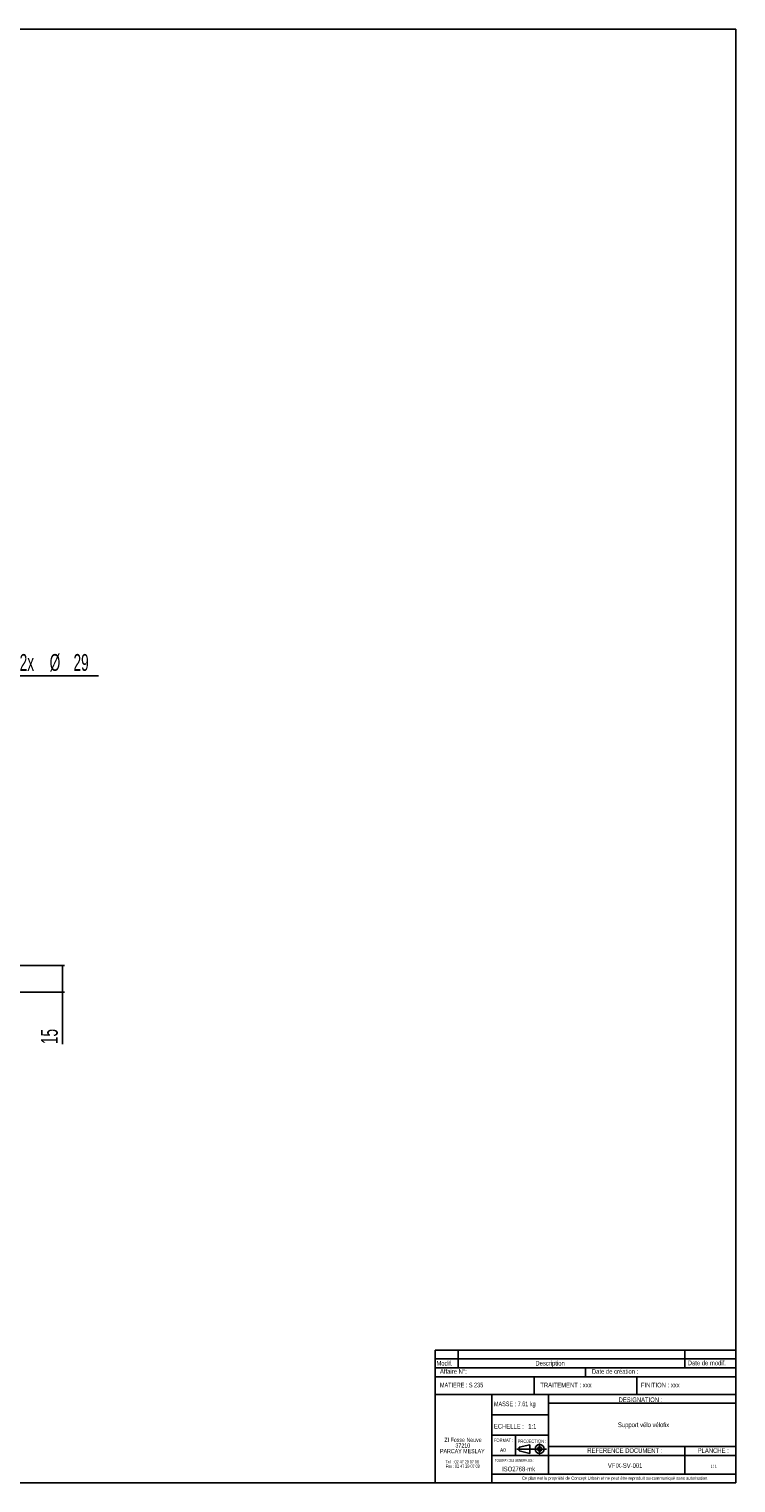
# Model space of a CAD drawing. Header units: millimetres. Extents: x 10 to 1179, y 10 to 831.
# Tile 81 of 81: x 780 to 1179, y 10 to 831. Entities that reach past the tile are written whole.
import ezdxf

# ---------------------------------------------------------------- set-up
doc = ezdxf.new("R2010")
doc.units = ezdxf.units.MM
doc.layers.add('FORMAT', color=7, linetype='Continuous')
doc.styles.add('SLDTEXTSTYLE0', font='TXT', dxfattribs={"width": 0.7})
doc.styles.add('SLDTEXTSTYLE1', font='TXT', dxfattribs={"width": 0.75})
doc.styles.add('SLDTEXTSTYLE2', font='TXT', dxfattribs={"width": 0.605})
doc.styles.add('SLDTEXTSTYLE3', font='TXT', dxfattribs={"width": 0.563})
doc.styles.add('SLDTEXTSTYLE4', font='TXT', dxfattribs={"width": 0.666667})
doc.styles.add('SLDTEXTSTYLE5', font='TXT', dxfattribs={"width": 0.675})
doc.dimstyles.new('SLDDIMSTYLE1', dxfattribs={"dimtxt": 9.245947, "dimasz": 2, "dimexe": 0, "dimexo": 0.0625, "dimgap": 2.311487, "dimtad": 1, "dimrnd": 1e-09, "dimzin": 12, "dimdsep": 46, "dimtxsty": 'SLDTEXTSTYLE2', "dimsah": 1, "dimcen": 0.09, "dimadec": 0, "dimazin": 3, "dimtfac": 1, "dimtofl": 0, "dimtmove": 0, "dimatfit": 3, "dimfxl": 1, "dimfrac": 2, "dimtolj": 1, "dimtzin": 12, "dimarcsym": 0})
doc.dimstyles.new('SLDDIMSTYLE2', dxfattribs={"dimtxt": 9.245947, "dimasz": 2, "dimexe": 0, "dimexo": 0.0625, "dimgap": 2.311487, "dimtad": 0, "dimtih": 1, "dimtoh": 1, "dimrnd": 1e-09, "dimzin": 12, "dimdsep": 46, "dimtxsty": 'SLDTEXTSTYLE2', "dimsah": 1, "dimcen": 0, "dimadec": 0, "dimazin": 3, "dimtfac": 1, "dimtofl": 0, "dimtmove": 0, "dimatfit": 3, "dimfxl": 1, "dimfrac": 2, "dimtolj": 1, "dimtzin": 12, "dimarcsym": 0})

# ---------------------------------------------------------------- blocks, each defined once
blk = doc.blocks.new('SW_NOTE_0')
at = {"layer": 'FORMAT', "color": 0, "attachment_point": 2}
for s, insert, char_height, style in [('ZI Fosse Neuve', (11.05, 3.07), 2.3813, 'SLDTEXTSTYLE1'), ('PARCAY MESLAY', (10.64, -3.28), 2.3813, 'SLDTEXTSTYLE1'), ('37210', (10.92, -0.11), 2.381, 'SLDTEXTSTYLE1'), ('Tel  : 02 47 29 07 08', (10.56, -9.61), 1.8521, 'SLDTEXTSTYLE4'), ('Fax : 02 47 29 07 09', (10.88, -12.08), 1.8521, 'SLDTEXTSTYLE5')]:
    blk.add_mtext(s, dxfattribs=dict(at, insert=insert, char_height=char_height, style=style))
blk = doc.blocks.new('_D_3')
at = {"layer": 'FORMAT'}
for p, q in [((751.27, 433.64), (774.15, 465.8)), ((774.15, 465.8), (818.8, 465.8))]:
    blk.add_line(p, q, dxfattribs=at)
blk.add_solid([(751.27, 433.64), (752.84, 434.98), (752.03, 435.56)], dxfattribs=at)
at = {"layer": 'FORMAT', "char_height": 9.525, "attachment_point": 1, "style": 'SLDTEXTSTYLE2'}
for s, insert in [('2x', (774.27, 478.08)), ('%%c', (791.2, 478.08)), ('29', (804.69, 478.08))]:
    blk.add_mtext(s, dxfattribs=dict(at, insert=insert))
blk = doc.blocks.new('_D_6')
at = {"layer": 'FORMAT'}
for p, q in [((652.13, 302.15), (799.52, 302.15)), ((798.53, 302.15), (798.53, 287.15)), ((651.93, 287.15), (799.52, 287.15)), ((798.53, 287.15), (798.53, 257.79))]:
    blk.add_line(p, q, dxfattribs=at)
for points in [[(798.53, 302.15), (798.03, 300.15), (799.03, 300.15)], [(798.53, 287.15), (799.03, 289.15), (798.03, 289.15)]]:
    blk.add_solid(points, dxfattribs=at)
at = {"layer": 'FORMAT', "insert": (786.25, 257.79), "char_height": 9.525, "attachment_point": 1, "rotation": 90, "style": 'SLDTEXTSTYLE2'}
blk.add_mtext('15', dxfattribs=at)

msp = doc.modelspace()

# ---------------------------------------------------------------- linework, layer by layer
at = {"layer": 'FORMAT', "color": 171}
for p, q in [((10, 831), (1179, 831)), ((1179, 831), (1179, 10)), ((1179, 70), (1009, 70)), ((1009, 10), (1009, 70)), ((1065, 70), (1065, 60)), ((1123, 70), (1123, 60)), ((1179, 10), (1179, 70)), ((1009, 60), (1179, 60)), ((1041, 60), (1041, 10)), ((1073, 60), (1073, 15)), ((1073, 55), (1179, 55)), ((1041, 48.5), (1073, 48.5)), ((1041, 37), (1073, 37)), ((1054.5, 37), (1054.5, 25.5)), ((1041, 25.5), (1179, 25.5)), ((1073, 30.5), (1179, 30.5)), ((1150.123, 30.5), (1150.123, 15)), ((10, 10), (1179, 10)), ((1179, 10), (1009, 10)), ((1041, 15), (1179, 15))]:
    msp.add_line(p, q, dxfattribs=at)
at = {"layer": 'FORMAT'}
for p, q in [((1009, 80), (1009, 85)), ((1009, 85), (1178.999, 85)), ((1021.953, 75), (1021.953, 85)), ((1150.123, 75), (1150.123, 85)), ((1178.999, 80), (1178.999, 85)), ((1009, 75), (1009, 80)), ((1009, 80), (1179, 80)), ((1009, 80), (1178.999, 80)), ((1009, 70), (1009, 75)), ((1009, 75), (1179, 75)), ((1009, 75), (1179, 75)), ((1094, 70), (1094, 75)), ((1179, 75), (1179, 80)), ((1179, 70), (1179, 75)), ((1009, 70), (1179, 70))]:
    msp.add_line(p, q, dxfattribs=at)
at = {"layer": 'FORMAT', "color": 7}
for p, q in [((1055.192, 29.136), (1071.961, 29.136)), ((1056.551, 30.235), (1062.449, 31.593)), ((1056.551, 28.037), (1056.551, 30.235)), ((1056.551, 28.037), (1062.449, 26.678)), ((1062.449, 31.593), (1062.449, 26.678)), ((1062.449, 31.593), (1062.449, 26.678)), ((1068.029, 32.25), (1068.029, 26.051))]:
    msp.add_line(p, q, dxfattribs=at)
for radius in [2.574, 1.214]:
    msp.add_circle((1068.029, 29.136), radius, dxfattribs=at)

# ---------------------------------------------------------------- block references
at = {"layer": 'FORMAT'}
msp.add_blockref('SW_NOTE_0', (1013.741, 32.441), dxfattribs=at)

# ---------------------------------------------------------------- texts
for s, insert, char_height, attachment_point, style in [('Modif.', (1009.758, 78.908), 2.6458, 1, 'SLDTEXTSTYLE1'), ('Affaire N°:', (1011.766, 74.286), 2.64583, 1, 'SLDTEXTSTYLE1'), ('Description', (1065.687, 78.908), 2.64583, 1, 'SLDTEXTSTYLE1'), ('Date de création :', (1097.619, 74.286), 2.64583, 1, 'SLDTEXTSTYLE1'), ('Date de modif.', (1151.769, 79.068), 2.64583, 1, 'SLDTEXTSTYLE1'), ('MATIERE : S 235', (1011.766, 66.609), 2.64583, 1, 'SLDTEXTSTYLE0'), ('TRAITEMENT : xxx', (1068.477, 66.609), 2.64583, 1, 'SLDTEXTSTYLE1'), ('FINITION : xxx', (1125.269, 66.609), 2.64583, 1, 'SLDTEXTSTYLE1'), ('DESIGNATION :', (1125.031, 58.303), 2.64583, 2, 'SLDTEXTSTYLE1'), ('MASSE : 7.61 kg', (1042.246, 55.956), 2.64583, 1, 'SLDTEXTSTYLE0'), ('ECHELLE :', (1042.212, 43.317), 2.6458, 1, 'SLDTEXTSTYLE1'), ('1:1', (1061.64, 43.317), 2.6458, 1, 'SLDTEXTSTYLE1'), ('Support vélo vélofix', (1126.799, 44.151), 2.64583, 2, 'SLDTEXTSTYLE1'), ('FORMAT :', (1042.201, 35.023), 1.8521, 1, 'SLDTEXTSTYLE1'), ('PROJECTION :', (1055.661, 34.468), 1.85208, 1, 'SLDTEXTSTYLE1'), ('A0', (1047.328, 29.596), 2.1167, 2, 'SLDTEXTSTYLE1'), ('REFERENCE DOCUMENT :', (1116.209, 29.586), 2.64583, 2, 'SLDTEXTSTYLE1'), ('PLANCHE :', (1166.181, 29.586), 2.6458, 2, 'SLDTEXTSTYLE1'), ('TOLERANCES GENERALES :', (1042.816, 23.54), 1.5875, 1, 'SLDTEXTSTYLE2'), ('ISO2768-mk', (1056.176, 19.192), 2.6458, 2, 'SLDTEXTSTYLE1'), ('VFIX-SV-001', (1116.379, 21.109), 2.64583, 2, 'SLDTEXTSTYLE1'), ('1 / 1', (1166.436, 20.34), 1.8521, 2, 'SLDTEXTSTYLE3'), ('Ce plan est la propriété de Concept Urbain et ne peut être reproduit ou communiqué sans autorisation.', (1110.762, 13.605), 1.852083, 2, 'SLDTEXTSTYLE1')]:
    msp.add_mtext(s, dxfattribs=dict(at, insert=insert, char_height=char_height, attachment_point=attachment_point, style=style))

# ---------------------------------------------------------------- dimensions: what is measured, and where the dimension line sits
dim = msp.add_diameter_dim_2p(p1=(734.468, 410.004), p2=(751.275, 433.638), text='2x <>', dimstyle='SLDDIMSTYLE2', dxfattribs=at)
dim.commit()
dim.dimension.update_dxf_attribs({"geometry": '_D_3', "text_midpoint": (796.537, 473.499), "dimtype": 163})
dim = msp.add_linear_dim(base=(798.53, 287.145), p1=(651.14, 302.145), p2=(650.941, 287.145), angle=90, dimstyle='SLDDIMSTYLE1', dxfattribs=at)
dim.commit()
dim.dimension.update_dxf_attribs({"geometry": '_D_6', "text_midpoint": (798.53, 264.845), "dimtype": 160})

doc.saveas('drawing.dxf')
